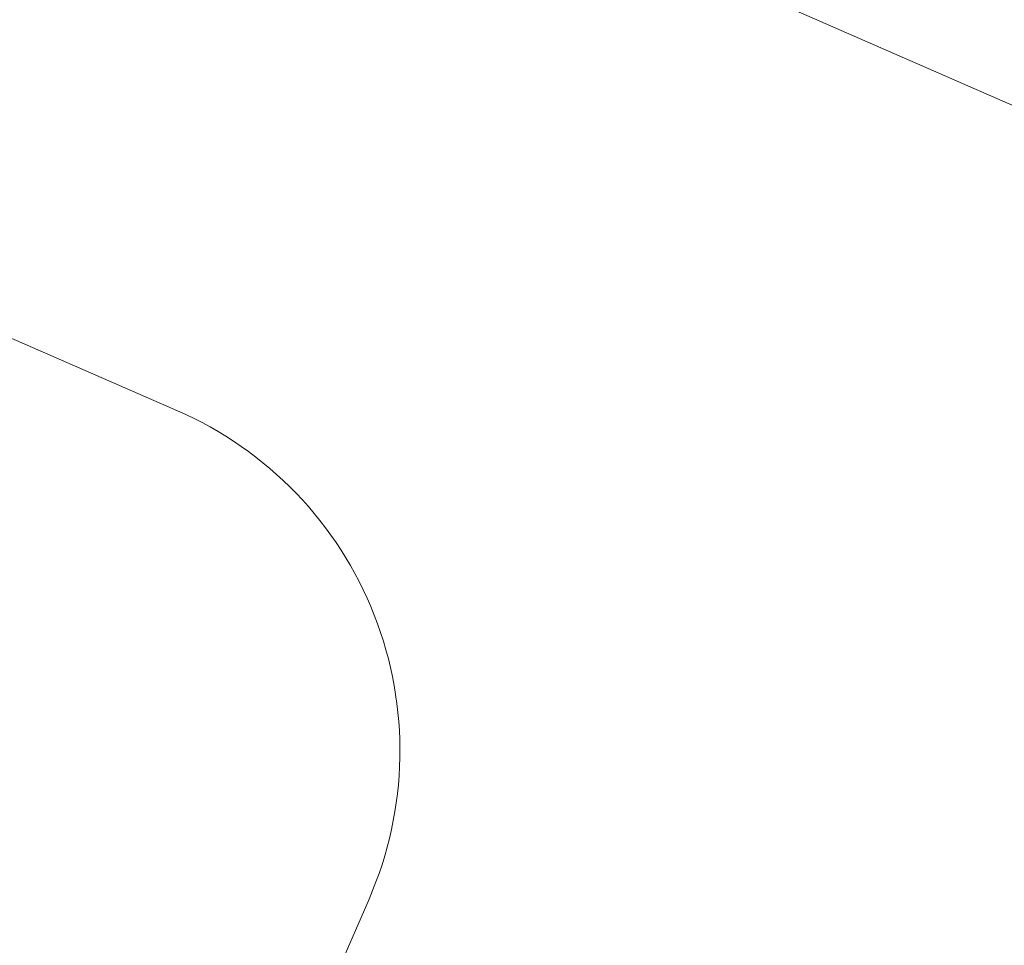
# Model space of a CAD drawing. Header units: metres. Extents: x -5203299 to 2078834, y 245743 to 5816291.
# Tile 83 of 256: x 366320.981 to 366321.253, y 5814086.86 to 5814087.116. Entities that reach past the tile are written whole.
import ezdxf

# ---------------------------------------------------------------- set-up
doc = ezdxf.new("R2010")
doc.units = ezdxf.units.M
doc.header["$LTSCALE"] = 0.5
doc.layers.add('30 -39 Baustelle- Fläche', color=7, linetype='Continuous', lineweight=15)
doc.layers.add('Keine', color=7, linetype='Continuous', lineweight=9)

# ---------------------------------------------------------------- blocks, each defined once
blk = doc.blocks.new('Gruppe-12227')
at = {"layer": 'Keine', "color": 7, "flags": 128}
blk.add_lwpolyline([(-272.10239, -119.22004), (-271.95245, -119.28542, 0.414214), (-271.91591, -119.27107), (-271.72563, -118.83473, 0.414214), (-271.77852, -118.70005), (-271.86012, -118.66447), (-271.79242, -118.50922), (-268.03421, -120.14808), (-267.84271, -119.70896)], format="xyb", dxfattribs=at)
blk = doc.blocks.new('Gruppe-12238')
at = {"layer": 'Keine', "color": 7}
blk.add_blockref('Gruppe-12227', (0, 0), dxfattribs=at)
blk = doc.blocks.new('Gruppe-12239')
at = {"layer": 'Keine', "color": 7}
blk.add_blockref('Gruppe-12238', (0, 0), dxfattribs=at)
blk = doc.blocks.new('Gruppe-12241')
at = {"layer": 'Keine', "color": 7}
blk.add_blockref('Gruppe-12239', (0, 0), dxfattribs=at)
blk = doc.blocks.new('Gruppe-12242')
at = {"layer": 'Keine', "color": 7}
blk.add_blockref('Gruppe-12241', (0, 0), dxfattribs=at)
blk = doc.blocks.new('_BE Phase 5 (3D)')
at = {"layer": '30 -39 Baustelle- Fläche', "color": 7}
blk.add_blockref('Gruppe-12242', (0, 0), dxfattribs=at)

msp = doc.modelspace()

# ---------------------------------------------------------------- block references
at = {"layer": 'Keine', "color": 1}
msp.add_blockref('_BE Phase 5 (3D)', (366592.80349, 5814205.70793), dxfattribs=at)

doc.saveas('drawing.dxf')
